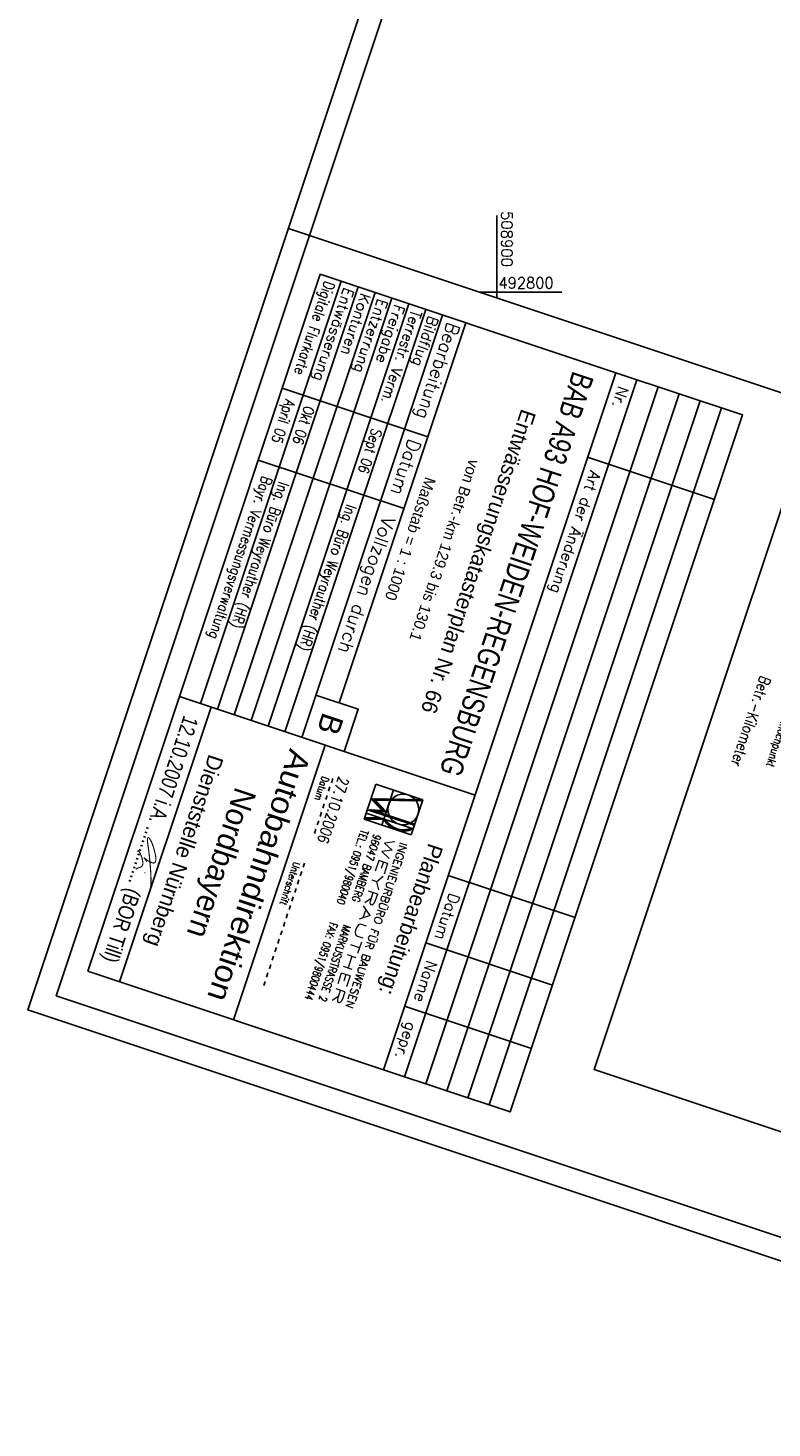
# Model space of a CAD drawing. Extents: x 508795 to 509435, y 492545 to 493716.
# Tile 1 of 9: x 508795 to 508962, y 492545 to 492859. Entities that reach past the tile are written whole.
import ezdxf
from ezdxf.enums import TextEntityAlignment as Align

# ---------------------------------------------------------------- set-up
doc = ezdxf.new("R2010")
doc.units = 0
doc.header["$LTSCALE"] = 10
doc.header["$MEASUREMENT"] = 0
doc.linetypes.add('LT00', pattern=[0])
doc.linetypes.add('LT01', pattern=[0.2, 0.1, -0.1])
for name, color, linetype in [('---Unterschrift_Till', 7, 'LT00'), ('--ZEICHENERKLÄR', 7, 'Continuous'), ('025', 7, 'Continuous'), ('035', 250, 'Continuous'), ('050', 250, 'Continuous'), ('070', 155, 'Continuous'), ('RAHMEN', 250, 'Continuous'), ('STAT_500', 250, 'LT00'), ('V_RASTER', 250, 'LT00')]:
    doc.layers.add(name, color=color, linetype=linetype)
doc.styles.add('ROMAND', font='romand', dxfattribs={"height": 0.3})
doc.styles.add('ROMANS', font='romans.shx', dxfattribs={"width": 0.8})
doc.styles.get("Standard").update_dxf_attribs({"font": 'romans.shx', "width": 0.8})
doc.styles.add('UNIR-H', font='unir_h.shx', dxfattribs={"width": 0.8})

# ---------------------------------------------------------------- blocks, each defined once
blk = doc.blocks.new('Unterschrift Till')
at = {"layer": '---Unterschrift_Till', "const_width": 0.025, "flags": 128}
blk.add_lwpolyline([(-2.194, 0.479), (-2.202, 0.469), (-2.208, 0.462), (-2.213, 0.455), (-2.217, 0.45), (-2.221, 0.445), (-2.224, 0.441), (-2.226, 0.438), (-2.229, 0.434), (-2.231, 0.431), (-2.233, 0.428), (-2.235, 0.425), (-2.238, 0.422), (-2.24, 0.419), (-2.242, 0.416), (-2.244, 0.413), (-2.247, 0.41), (-2.249, 0.406), (-2.251, 0.402), (-2.252, 0.399), (-2.254, 0.395), (-2.255, 0.392), (-2.257, 0.389), (-2.257, 0.387), (-2.258, 0.385), (-2.258, 0.384), (-2.258, 0.385), (-2.257, 0.386), (-2.256, 0.387), (-2.255, 0.39), (-2.253, 0.393), (-2.252, 0.398), (-2.25, 0.403), (-2.247, 0.409), (-2.245, 0.416), (-2.243, 0.424), (-2.24, 0.432), (-2.238, 0.44), (-2.235, 0.448), (-2.233, 0.456), (-2.23, 0.464), (-2.228, 0.472), (-2.226, 0.48), (-2.224, 0.487), (-2.222, 0.494), (-2.221, 0.501), (-2.219, 0.507), (-2.218, 0.514), (-2.217, 0.52), (-2.215, 0.526), (-2.214, 0.532), (-2.213, 0.538), (-2.212, 0.544), (-2.212, 0.55), (-2.211, 0.555), (-2.21, 0.561), (-2.21, 0.567), (-2.209, 0.573), (-2.209, 0.578), (-2.208, 0.584), (-2.208, 0.59), (-2.208, 0.595), (-2.208, 0.601), (-2.208, 0.606), (-2.209, 0.611), (-2.209, 0.615), (-2.21, 0.62), (-2.211, 0.624), (-2.212, 0.628), (-2.213, 0.632), (-2.214, 0.635), (-2.216, 0.638), (-2.217, 0.641), (-2.219, 0.643), (-2.22, 0.646), (-2.222, 0.648), (-2.224, 0.65), (-2.226, 0.651), (-2.228, 0.653), (-2.23, 0.654), (-2.232, 0.655), (-2.234, 0.656), (-2.236, 0.657), (-2.239, 0.658), (-2.241, 0.659), (-2.244, 0.66), (-2.246, 0.66), (-2.249, 0.661), (-2.252, 0.661), (-2.255, 0.662), (-2.259, 0.662), (-2.262, 0.662), (-2.266, 0.662), (-2.269, 0.662), (-2.273, 0.662), (-2.277, 0.661), (-2.281, 0.661), (-2.285, 0.66), (-2.289, 0.659), (-2.293, 0.659), (-2.298, 0.658), (-2.302, 0.657), (-2.306, 0.656), (-2.31, 0.654), (-2.314, 0.653), (-2.319, 0.652), (-2.323, 0.65), (-2.327, 0.649), (-2.331, 0.647), (-2.334, 0.646), (-2.338, 0.644), (-2.342, 0.643), (-2.346, 0.641), (-2.349, 0.639), (-2.353, 0.638), (-2.356, 0.636), (-2.359, 0.634), (-2.363, 0.633), (-2.366, 0.631), (-2.37, 0.629), (-2.374, 0.627), (-2.377, 0.626), (-2.381, 0.624), (-2.385, 0.622), (-2.389, 0.62), (-2.393, 0.617), (-2.397, 0.615), (-2.402, 0.613), (-2.406, 0.611), (-2.41, 0.608), (-2.414, 0.606), (-2.419, 0.603), (-2.424, 0.6), (-2.429, 0.597), (-2.434, 0.593), (-2.441, 0.589), (-2.447, 0.585), (-2.455, 0.58), (-2.463, 0.574), (-2.472, 0.569), (-2.48, 0.563), (-2.489, 0.557), (-2.498, 0.552), (-2.506, 0.546), (-2.514, 0.541), (-2.522, 0.536), (-2.529, 0.531), (-2.535, 0.527), (-2.541, 0.522), (-2.547, 0.518), (-2.552, 0.515), (-2.557, 0.511), (-2.562, 0.507), (-2.566, 0.504), (-2.57, 0.501), (-2.574, 0.497), (-2.578, 0.494), (-2.582, 0.491), (-2.586, 0.488), (-2.59, 0.485), (-2.593, 0.482), (-2.597, 0.479), (-2.6, 0.477), (-2.604, 0.474), (-2.607, 0.471), (-2.611, 0.469), (-2.614, 0.466), (-2.617, 0.463), (-2.621, 0.461), (-2.624, 0.458), (-2.628, 0.455), (-2.631, 0.452), (-2.635, 0.449), (-2.638, 0.446), (-2.641, 0.442), (-2.645, 0.439), (-2.648, 0.436), (-2.652, 0.432), (-2.656, 0.429), (-2.659, 0.426), (-2.663, 0.422), (-2.666, 0.419), (-2.669, 0.415), (-2.672, 0.412), (-2.675, 0.409), (-2.678, 0.405), (-2.681, 0.402), (-2.683, 0.399), (-2.685, 0.397), (-2.688, 0.394), (-2.69, 0.391), (-2.692, 0.389), (-2.694, 0.386), (-2.696, 0.384), (-2.698, 0.381), (-2.7, 0.379), (-2.702, 0.377), (-2.704, 0.375), (-2.706, 0.372), (-2.708, 0.37), (-2.71, 0.368), (-2.711, 0.366), (-2.713, 0.363), (-2.714, 0.361), (-2.715, 0.359), (-2.716, 0.356), (-2.717, 0.354), (-2.718, 0.352), (-2.719, 0.35), (-2.719, 0.348), (-2.72, 0.346), (-2.72, 0.345), (-2.72, 0.343), (-2.72, 0.342), (-2.72, 0.34), (-2.719, 0.339), (-2.718, 0.338), (-2.718, 0.337), (-2.717, 0.336), (-2.715, 0.335), (-2.714, 0.334), (-2.713, 0.333), (-2.711, 0.332), (-2.71, 0.331), (-2.708, 0.331), (-2.707, 0.33), (-2.705, 0.33), (-2.704, 0.33), (-2.702, 0.33), (-2.701, 0.33), (-2.699, 0.33), (-2.697, 0.33), (-2.696, 0.33), (-2.694, 0.33), (-2.692, 0.33), (-2.69, 0.33), (-2.688, 0.33), (-2.686, 0.33), (-2.683, 0.331), (-2.681, 0.331), (-2.678, 0.331), (-2.675, 0.332), (-2.672, 0.333), (-2.668, 0.334), (-2.664, 0.335), (-2.66, 0.337), (-2.655, 0.338), (-2.649, 0.341), (-2.643, 0.343), (-2.635, 0.346), (-2.628, 0.35), (-2.619, 0.354), (-2.61, 0.358), (-2.6, 0.362), (-2.59, 0.367), (-2.58, 0.372), (-2.57, 0.377), (-2.559, 0.382), (-2.548, 0.388), (-2.537, 0.393), (-2.526, 0.399), (-2.515, 0.404), (-2.504, 0.41), (-2.492, 0.415), (-2.481, 0.421), (-2.47, 0.427), (-2.458, 0.432), (-2.447, 0.438), (-2.436, 0.444), (-2.425, 0.449), (-2.414, 0.454), (-2.403, 0.459), (-2.393, 0.464), (-2.383, 0.469), (-2.374, 0.473), (-2.364, 0.478), (-2.355, 0.482), (-2.347, 0.486), (-2.338, 0.49), (-2.33, 0.494), (-2.321, 0.497), (-2.313, 0.501), (-2.305, 0.505), (-2.297, 0.509), (-2.288, 0.513), (-2.28, 0.516), (-2.271, 0.52), (-2.262, 0.524), (-2.254, 0.528), (-2.244, 0.532), (-2.235, 0.537), (-2.225, 0.541), (-2.216, 0.545), (-2.205, 0.549), (-2.195, 0.554), (-2.184, 0.558), (-2.174, 0.563), (-2.163, 0.568), (-2.151, 0.572), (-2.14, 0.577), (-2.129, 0.582), (-2.118, 0.587), (-2.107, 0.591), (-2.096, 0.596), (-2.086, 0.6), (-2.076, 0.604), (-2.066, 0.608), (-2.057, 0.612), (-2.048, 0.616), (-2.039, 0.619), (-2.031, 0.623), (-2.022, 0.626), (-2.014, 0.629), (-2.006, 0.633), (-1.997, 0.636), (-1.989, 0.64), (-1.98, 0.643), (-1.971, 0.646), (-1.962, 0.65), (-1.953, 0.653), (-1.943, 0.657), (-1.933, 0.661), (-1.923, 0.665), (-1.912, 0.669), (-1.902, 0.673), (-1.891, 0.677), (-1.88, 0.681), (-1.87, 0.685), (-1.86, 0.688), (-1.851, 0.692), (-1.842, 0.695), (-1.833, 0.698), (-1.825, 0.701), (-1.817, 0.703), (-1.809, 0.706), (-1.801, 0.708), (-1.793, 0.711), (-1.785, 0.713), (-1.777, 0.715), (-1.769, 0.717), (-1.762, 0.719), (-1.754, 0.721), (-1.747, 0.723), (-1.739, 0.725), (-1.732, 0.727), (-1.726, 0.729), (-1.719, 0.731), (-1.714, 0.731), (-1.709, 0.732), (-1.706, 0.731), (-1.704, 0.728), (-1.703, 0.725), (-1.705, 0.719)], dxfattribs=at)
blk.add_lwpolyline([(-2.338, 0.213, -0.009753), (-2.349, 0.213, -0.012873), (-2.357, 0.213, -0.000058), (-2.363, 0.214, -0.000395), (-2.363, 0.214, -0.003084), (-2.366, 0.214, -0.002987), (-2.369, 0.214, -0.121908), (-2.37, 0.215, -0.078365), (-2.372, 0.216, -0.169129), (-2.373, 0.218, -0.093053), (-2.372, 0.223, -0.048138), (-2.369, 0.228, -0.056178), (-2.366, 0.232, -0.016049), (-2.362, 0.235, 0.015861), (-2.359, 0.239, 0.023961), (-2.346, 0.253, -0.019597), (-2.331, 0.27, -0.016685), (-2.31, 0.29, -0.012958), (-2.281, 0.314, -0.012002), (-2.255, 0.335, -0.011524), (-2.226, 0.355, -0.011371), (-2.203, 0.37, -0.011002), (-2.178, 0.384, -0.019211), (-2.152, 0.397, -0.024277), (-2.13, 0.405, -0.018479), (-2.119, 0.408, -0.020969), (-2.11, 0.41, -0.037055), (-2.098, 0.411, -0.031487), (-2.085, 0.411, -0.034214), (-2.073, 0.409, -0.038344), (-2.063, 0.405, -0.027683), (-2.053, 0.4, -0.027965), (-2.044, 0.395, -0.023542), (-2.033, 0.386, -0.046995), (-2.028, 0.381, -0.007241), (-2.021, 0.372, -0.008919), (-2.017, 0.365, -0.000473), (-2.012, 0.358, 0.000599), (-2.007, 0.352, 0.001303), (-1.998, 0.338, 0.014886), (-1.997, 0.337, 0.023743), (-1.997, 0.337, 0.000688), (-1.988, 0.327, 0.002539), (-1.982, 0.321, 0.002137), (-1.975, 0.314, 0.108696), (-1.969, 0.311, 0.076722), (-1.96, 0.309, 0.135898), (-1.956, 0.31, 0.088438), (-1.95, 0.314)], format="xyb", dxfattribs=at)
at = {"layer": '---Unterschrift_Till', "flags": 128}
blk.add_lwpolyline([(-1.928, 0.508, 0.025, 0.012, 0), (-1.951, 0.519, 0.008, 0.008, 0), (-1.93, 0.521, 0.008, 0.008, 0)], format="xyseb", dxfattribs=at)

msp = doc.modelspace()

# ---------------------------------------------------------------- linework, layer by layer
at = {"layer": '025'}
for p, q in [((508865.07, 492802.44), (508833.45, 492707.57)), ((508868.87, 492801.17), (508837.24, 492706.3)), ((508872.66, 492799.91), (508841.04, 492705.04)), ((508876.45, 492798.64), (508844.83, 492703.77)), ((508880.25, 492797.38), (508848.63, 492702.51)), ((508884.04, 492796.11), (508852.42, 492701.24)), ((508936.22, 492778.72), (508884.05, 492622.19)), ((508940.97, 492777.14), (508888.79, 492620.61)), ((508945.71, 492775.56), (508893.53, 492619.02)), ((508950.45, 492773.98), (508898.28, 492617.44)), ((508920.41, 492762.91), (508948.87, 492753.42)), ((508870.24, 492681.61), (508872.87, 492689.5)), ((508872.87, 492689.5), (508883.38, 492685.99)), ((508883.38, 492685.99), (508871.77, 492686.21)), ((508871.77, 492686.21), (508874.29, 492683.55)), ((508872.66, 492685.9), (508871.79, 492686.19)), ((508872.76, 492685.79), (508871.9, 492686.08)), ((508872.83, 492685.92), (508871.94, 492686.21)), ((508872.87, 492685.68), (508872, 492685.97)), ((508872.97, 492685.58), (508872.1, 492685.87)), ((508873.06, 492685.91), (508872.18, 492686.21)), ((508873.07, 492685.47), (508872.2, 492685.76)), ((508873.17, 492685.36), (508872.3, 492685.65)), ((508873.27, 492685.26), (508872.4, 492685.55)), ((508873.29, 492685.91), (508872.41, 492686.2)), ((508873.37, 492685.15), (508872.5, 492685.44)), ((508873.47, 492685.04), (508872.6, 492685.33)), ((508873.52, 492685.9), (508872.64, 492686.2)), ((508872.65, 492685.92), (508875.17, 492683.25)), ((508883.29, 492685.72), (508872.65, 492685.92)), ((508873.75, 492685.9), (508872.87, 492686.19)), ((508873.99, 492685.89), (508873.11, 492686.19)), ((508874.22, 492685.89), (508873.34, 492686.18)), ((508874.45, 492685.88), (508873.57, 492686.18)), ((508874.68, 492685.88), (508873.8, 492686.17)), ((508874.92, 492685.88), (508874.03, 492686.17)), ((508876.81, 492688.19), (508874.18, 492680.3)), ((508875.15, 492685.87), (508874.27, 492686.17)), ((508875.38, 492685.87), (508874.5, 492686.16)), ((508875.61, 492685.86), (508874.73, 492686.16)), ((508875.85, 492685.86), (508874.96, 492686.15)), ((508876.08, 492685.85), (508875.2, 492686.15)), ((508876.31, 492685.85), (508875.43, 492686.14)), ((508876.54, 492685.85), (508875.66, 492686.14)), ((508876.77, 492685.84), (508875.89, 492686.13)), ((508877.01, 492685.84), (508876.13, 492686.13)), ((508877.24, 492685.83), (508876.36, 492686.13)), ((508877.47, 492685.83), (508876.59, 492686.12)), ((508877.7, 492685.82), (508876.82, 492686.12)), ((508877.94, 492685.82), (508877.05, 492686.11)), ((508878.17, 492685.81), (508877.29, 492686.11)), ((508878.4, 492685.81), (508877.52, 492686.1)), ((508878.63, 492685.81), (508877.75, 492686.1)), ((508878.87, 492685.8), (508877.98, 492686.1)), ((508879.1, 492685.8), (508878.22, 492686.09)), ((508879.33, 492685.79), (508878.45, 492686.09)), ((508879.56, 492685.79), (508878.68, 492686.08)), ((508879.79, 492685.78), (508878.91, 492686.08)), ((508880.03, 492685.78), (508879.14, 492686.07)), ((508880.26, 492685.78), (508879.38, 492686.07)), ((508880.49, 492685.77), (508879.61, 492686.06)), ((508880.72, 492685.77), (508879.84, 492686.06)), ((508880.96, 492685.76), (508880.07, 492686.06)), ((508881.19, 492685.76), (508880.31, 492686.05)), ((508881.42, 492685.75), (508880.54, 492686.05)), ((508883.38, 492685.99), (508880.75, 492678.1)), ((508881.65, 492685.75), (508880.77, 492686.04)), ((508881.87, 492685.74), (508881, 492686.04)), ((508882.12, 492685.74), (508881.24, 492686.03)), ((508882.35, 492685.74), (508881.47, 492686.03)), ((508882.58, 492685.73), (508881.7, 492686.03)), ((508882.81, 492685.73), (508881.93, 492686.02)), ((508883.05, 492685.72), (508882.16, 492686.02)), ((508883.28, 492685.72), (508882.4, 492686.01)), ((508883.31, 492685.78), (508882.63, 492686.01)), ((508883.33, 492685.85), (508882.86, 492686)), ((508883.33, 492685.85), (508882.86, 492686)), ((508883.36, 492685.91), (508883.09, 492686)), ((508883.36, 492685.91), (508883.09, 492686)), ((508883.36, 492685.91), (508883.09, 492686)), ((508881.19, 492679.42), (508870.67, 492682.93)), ((508881.47, 492680.24), (508870.95, 492683.75)), ((508874.29, 492683.55), (508870.95, 492683.75)), ((508881.47, 492680.26), (508871.01, 492683.74)), ((508871.28, 492683.73), (508881.5, 492680.32)), ((508871.28, 492683.73), (508871.28, 492683.73)), ((508881.53, 492680.39), (508871.54, 492683.71)), ((508871.81, 492683.7), (508881.55, 492680.45)), ((508871.81, 492683.7), (508871.81, 492683.7)), ((508873.08, 492683.35), (508872.08, 492683.68)), ((508873.33, 492683.34), (508872.34, 492683.67)), ((508873.59, 492683.32), (508872.61, 492683.65)), ((508873.57, 492684.94), (508872.7, 492685.23)), ((508873.67, 492684.83), (508872.81, 492685.12)), ((508873.84, 492683.31), (508872.87, 492683.64)), ((508873.78, 492684.72), (508872.91, 492685.01)), ((508873.88, 492684.62), (508873.01, 492684.9)), ((508875.17, 492683.25), (508873.02, 492683.35)), ((508873.02, 492683.35), (508881.55, 492680.5)), ((508873.98, 492684.51), (508873.11, 492684.8)), ((508874.09, 492683.3), (508873.14, 492683.62)), ((508874.08, 492684.4), (508873.21, 492684.69)), ((508874.18, 492684.3), (508873.31, 492684.58)), ((508874.34, 492683.29), (508873.4, 492683.6)), ((508874.28, 492684.19), (508873.41, 492684.48)), ((508874.38, 492684.08), (508873.51, 492684.37)), ((508874.48, 492683.97), (508873.62, 492684.26)), ((508874.6, 492683.28), (508873.67, 492683.59)), ((508874.58, 492683.87), (508873.72, 492684.16)), ((508874.69, 492683.76), (508873.82, 492684.05)), ((508874.79, 492683.65), (508873.92, 492683.94)), ((508874.85, 492683.27), (508873.93, 492683.57)), ((508874.89, 492683.55), (508874.02, 492683.84)), ((508874.99, 492683.44), (508874.12, 492683.73)), ((508875.1, 492683.26), (508874.2, 492683.56)), ((508875.09, 492683.33), (508874.22, 492683.62)), ((508870.24, 492681.61), (508874.62, 492681.61)), ((508880.75, 492678.1), (508870.24, 492681.61)), ((508870.35, 492681.61), (508870.25, 492681.64)), ((508870.56, 492681.61), (508870.27, 492681.71)), ((508870.78, 492681.61), (508870.3, 492681.77)), ((508871, 492681.61), (508870.31, 492681.84)), ((508870.33, 492681.89), (508873.76, 492681.89)), ((508871.22, 492681.61), (508870.39, 492681.89)), ((508871.44, 492681.61), (508870.61, 492681.89)), ((508871.66, 492681.61), (508870.83, 492681.89)), ((508871.88, 492681.61), (508871.05, 492681.89)), ((508872.1, 492681.61), (508871.27, 492681.89)), ((508872.32, 492681.61), (508871.49, 492681.89)), ((508872.54, 492681.61), (508871.7, 492681.89)), ((508872.76, 492681.61), (508871.92, 492681.89)), ((508872.97, 492681.61), (508872.14, 492681.89)), ((508873.19, 492681.61), (508872.36, 492681.89)), ((508873.41, 492681.61), (508872.58, 492681.89)), ((508873.63, 492681.61), (508872.8, 492681.89)), ((508873.85, 492681.61), (508873.02, 492681.89)), ((508874.07, 492681.61), (508873.24, 492681.89)), ((508874.29, 492681.61), (508873.46, 492681.89)), ((508874.51, 492681.61), (508873.68, 492681.89)), ((508875.07, 492681.39), (508874.67, 492681.53)), ((508875.14, 492681.3), (508874.72, 492681.44)), ((508875.2, 492681.2), (508874.77, 492681.35)), ((508875.27, 492681.1), (508874.83, 492681.25)), ((508875.35, 492681.01), (508874.89, 492681.16)), ((508875.43, 492680.91), (508874.96, 492681.07)), ((508875.53, 492680.8), (508875.03, 492680.97)), ((508875.62, 492680.7), (508875.1, 492680.87)), ((508875.73, 492680.59), (508875.18, 492680.77)), ((508875.85, 492680.48), (508875.27, 492680.67)), ((508875.99, 492680.36), (508875.36, 492680.56)), ((508876.13, 492680.23), (508875.46, 492680.46)), ((508876.31, 492680.1), (508875.57, 492680.35)), ((508876.53, 492679.96), (508875.7, 492680.23)), ((508876.82, 492679.79), (508875.83, 492680.12)), ((508875.99, 492679.99), (508879.12, 492678.95)), ((508878.9, 492678.95), (508876.17, 492679.86)), ((508878.63, 492678.96), (508876.39, 492679.71)), ((508878.3, 492679), (508876.68, 492679.54)), ((508878.3, 492679.29), (508879.33, 492678.95)), ((508878.65, 492679.25), (508879.5, 492678.96)), ((508878.91, 492679.23), (508879.67, 492678.98)), ((508879.14, 492679.23), (508879.82, 492679)), ((508879.33, 492679.24), (508879.97, 492679.03)), ((508879.51, 492679.25), (508880.11, 492679.06)), ((508879.67, 492679.27), (508880.24, 492679.08)), ((508879.83, 492679.3), (508880.36, 492679.12)), ((508879.96, 492679.32), (508880.48, 492679.15)), ((508880.1, 492679.35), (508880.6, 492679.18)), ((508880.23, 492679.38), (508880.7, 492679.22)), ((508880.35, 492679.41), (508880.81, 492679.26)), ((508880.47, 492679.45), (508880.91, 492679.3)), ((508880.57, 492679.48), (508881.01, 492679.34)), ((508880.68, 492679.52), (508881.1, 492679.38)), ((508889.1, 492668.99), (508917.57, 492659.5)), ((508884.05, 492653.81), (508912.51, 492644.32)), ((508879.3, 492639.58), (508907.76, 492630.09))]:
    msp.add_line(p, q, dxfattribs=at)
at = {"layer": '025', "linetype": 'LT01'}
for p, q in [((508859.05, 492678.43), (508863.4, 492691.5)), ((508847.65, 492644.24), (508856.96, 492672.16))]:
    msp.add_line(p, q, dxfattribs=at)
at = {"layer": '025'}
msp.add_lwpolyline([(509108.98, 492705.32), (509066.29, 492577.25), (508921.9, 492625.38), (508964.59, 492753.45)], close=True, dxfattribs=at)
msp.add_circle((508879, 492683.8), 3.46, dxfattribs=at)
for centre, radius, start, end in [((508879.06, 492683.97), 5.03, 207.9712, 295.1594), ((508879.05, 492683.98), 4.75, 211.7899, 291.3383)]:
    msp.add_arc(centre, radius, start, end, dxfattribs=at)
at = {"layer": '035'}
for p, q in [((508887.84, 492794.85), (508856.22, 492699.98)), ((508931.48, 492780.3), (508879.3, 492623.77)), ((508884.51, 492767.5), (508851.79, 492778.4)), ((508879.17, 492751.36), (508846.41, 492762.28))]:
    msp.add_line(p, q, dxfattribs=at)
at = {"layer": '050'}
for p, q in [((508893.06, 492793.11), (508864.6, 492707.73)), ((508828.7, 492709.15), (508895.11, 492687.01)), ((508835.82, 492706.78), (508815.27, 492645.11)), ((508861.43, 492698.24), (508840.88, 492636.58))]:
    msp.add_line(p, q, dxfattribs=at)
msp.add_lwpolyline([(508859.38, 492709.47), (508868.87, 492706.3), (508865.7, 492696.82)], dxfattribs=at)
at = {"layer": '070'}
for p, q in [((508860.33, 492804.02), (508828.7, 492709.15)), ((508828.7, 492709.15), (508808.15, 492647.49))]:
    msp.add_line(p, q, dxfattribs=at)
for points in [[(508808.15, 492647.49), (508874.56, 492625.35), (508926.74, 492781.88), (508860.33, 492804.02)], [(508926.74, 492781.88), (508874.56, 492625.35), (508903.02, 492615.86), (508955.2, 492772.4), (508926.74, 492781.88)]]:
    msp.add_lwpolyline(points, dxfattribs=at)
at = {"layer": 'RAHMEN'}
msp.add_line((508853.21, 492814.3), (508857.96, 492812.71), dxfattribs=at)
for points in [[(509153.62, 493715.55), (508794.71, 492638.79), (509076.47, 492544.87), (509435.38, 493621.63), (509153.62, 493715.55)], [(509150.46, 493690.25), (508857.96, 492812.71), (509130.23, 492721.96), (509422.73, 493599.49), (509150.46, 493690.25)]]:
    msp.add_lwpolyline(points, dxfattribs=at)
at = {"layer": 'RAHMEN', "flags": 128}
msp.add_lwpolyline([(508857.96, 492812.71), (508801.04, 492641.95), (509073.31, 492551.19), (509130.23, 492721.96)], dxfattribs=at)
at = {"layer": 'V_RASTER'}
for p, q in [((508900, 492817.2), (508900, 492798.7)), ((508896.1, 492800), (508914.6, 492800))]:
    msp.add_line(p, q, dxfattribs=at)

# ---------------------------------------------------------------- block references
at = {"layer": '---Unterschrift_Till', "xscale": 9.99999999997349, "yscale": 9.999999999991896, "zscale": 10, "rotation": 251.56531691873}
msp.add_blockref('Unterschrift Till', (508809.92, 492652.78), dxfattribs=at)

# ---------------------------------------------------------------- texts
at = {"layer": '--ZEICHENERKLÄR', "linetype": 'Continuous', "style": 'ROMANS', "width": 0.8}
for s, height, p in [('Betr.-Kilometer', 2.5, (508959.23, 492713.97)), ('Fahrbahnhochpunkt', 1.8, (508966.47, 492711.55))]:
    msp.add_text(s, height=height, rotation=251.5653, dxfattribs=at).set_placement(p)
at = {"layer": '025', "style": 'ROMANS'}
for s, height, width, p in [('Digitale Flurkarte', 2.4, 0.8, (508861.39, 492802.61)), ('Terrestr. Verm.', 2.4, 0.9, (508880.88, 492796.11)), ('April 05', 2.4, 0.8, (508852.54, 492776.05)), ('Okt 06', 2.4, 0.8, (508856.85, 492774.61)), ('Sept 06', 2.4, 0.8, (508872.03, 492769.55)), ('Bayr. Vermessungsverwaltung', 2.4, 0.8, (508847.36, 492758.8)), ('Ing. Büro Weyrauther (HR)', 2.4, 0.8, (508851.16, 492757.53)), ('Ing. Büro Weyrauther (HR)', 2.4, 0.8, (508866.34, 492752.47)), ('27.10.2006', 2.5, 0.8, (508864.52, 492691.36)), ('TEL.: 0951/980040   FAX: 0951/9800444', 1.75, 0.75, (508869.52, 492679.35)), ('96047 BAMBERG    MARKUSSTRASSE 2', 1.75, 0.81, (508872.41, 492678.39)), ('INGENIEURBÜRO FÜR BAUWESEN', 1.75, 1.03, (508878.33, 492676.52))]:
    msp.add_text(s, height=height, rotation=251.5653, dxfattribs=dict(at, width=width)).set_placement(p)
at = {"layer": '025'}
for s, height, style, p in [('Entwässerung', 2.4, 'ROMANS', (508865.7, 492801.17)), ('Konturen', 2.4, 'ROMANS', (508869.5, 492799.91)), ('Entzerrung', 2.4, 'ROMANS', (508873.29, 492798.64)), ('Freigabe', 2.4, 'ROMANS', (508877.09, 492797.38)), ('Bildflug', 2.4, 'ROMANS', (508884.68, 492794.85)), ('Nr.', 2.5, 'ROMANS', (508927.37, 492779.04)), ('Art der Änderung', 2.5, 'ROMANS', (508921.04, 492760.06)), ('B', 5, 'UNIR-H', (508860.96, 492705.85)), ('Planbearbeitung:', 3.5, 'UNIR-H', (508884.7, 492676.42)), ('Datum', 2.5, 'ROMANS', (508889.42, 492665.19)), ('Name', 2.5, 'ROMANS', (508884.36, 492650.02)), ('gepr.', 2.5, 'ROMANS', (508879.78, 492636.26))]:
    msp.add_text(s, height=height, rotation=251.5653, dxfattribs=dict(at, style=style)).set_placement(p)
at = {"layer": '025', "style": 'UNIR-H'}
for s, width, p in [('BAB A93 HOF-WEIDEN-REGENSBURG', 0.78, (508902.09, 492737.39)), ('Autobahndirektion', 1.095, (508844.24, 492669.71))]:
    msp.add_text(s, height=5, rotation=251.5653, dxfattribs=dict(at, width=width)).set_placement(p, align=Align.CENTER)
for s, height, p in [('Entwässerungskatasterplan Nr. 66', 3.5, (508894.23, 492740.01)), ('Maßstab = 1 : 1000', 2.5, (508879.4, 492744.96)), ('Dienststelle Nürnberg', 3.5, (508828.26, 492675.04)), ('Nordbayern', 5, (508835.83, 492672.52))]:
    msp.add_text(s, height=height, rotation=251.5653, dxfattribs=at).set_placement(p, align=Align.CENTER)
at = {"layer": '025', "linetype": 'LT01', "style": 'ROMANS', "width": 0.8}
for s, p in [('Datum', (508860.82, 492691.33)), ('Unterschrift', (508854.41, 492672.12))]:
    msp.add_text(s, height=1.6, rotation=251.5653, dxfattribs=at).set_placement(p)
at = {"layer": '025', "insert": (508821.74, 492677.21), "char_height": 3.5, "width": 60.5418, "attachment_point": 5, "rotation": 251.5653, "style": 'UNIR-H'}
msp.add_mtext('12.10.2007 i.A. ............. {\\fArial|b0|i0|c0|p34;(BOR Till)}', dxfattribs=at)
at = {"layer": '035'}
for s, height, style, width, p in [('Bearbeitung', 3, 'ROMANS', 0.95, (508888.96, 492793.42)), ('WEYRAUTHER', 2.079, 'ROMAND', 2.2, (508875.24, 492677.55))]:
    msp.add_text(s, height=height, rotation=251.5653, dxfattribs=dict(at, style=style, width=width)).set_placement(p)
at = {"layer": '035', "style": 'ROMANS'}
for s, p in [('Datum', (508880.23, 492767.24)), ('Vollzogen durch', (508874.42, 492749.78))]:
    msp.add_text(s, height=3, rotation=251.5653, dxfattribs=at).set_placement(p)
at = {"layer": 'STAT_500', "style": 'UNIR-H'}
msp.add_text('von Betr.-km 129.3 bis 130.1', height=2.5, rotation=251.5653, dxfattribs=at).set_placement((508887.08, 492742.4), align=Align.CENTER)
at = {"layer": 'V_RASTER'}
for s, rotation, width, p in [(' 508900', 270.0003, 0.976, (508901.03, 492819.87)), (' 492800', 0.0003, 0.965, (508898.71, 492800.83))]:
    msp.add_text(s, height=2.5, rotation=rotation, dxfattribs=dict(at, width=width)).set_placement(p)

doc.saveas('drawing.dxf')
